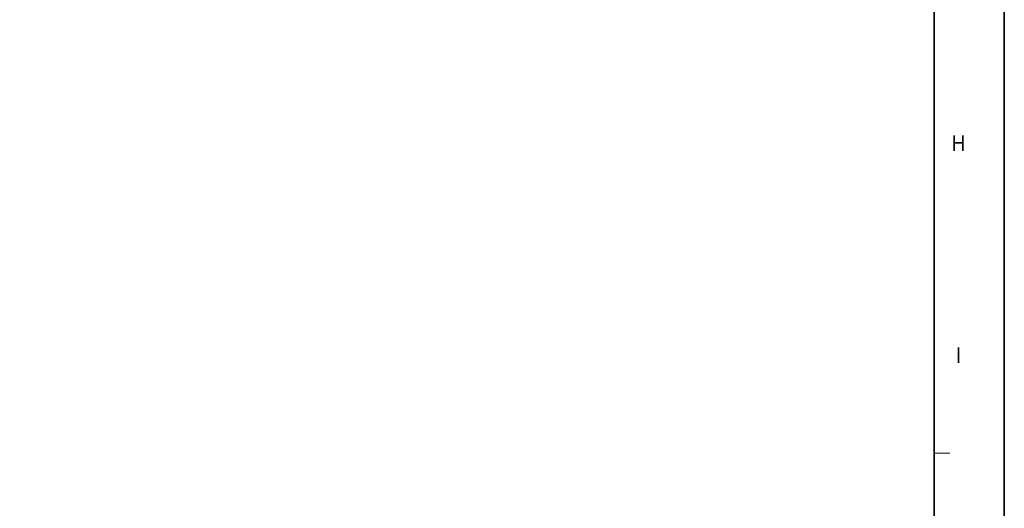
# Model space of a CAD drawing. Header units: millimetres. Extents: x 4497 to 13960, y 12291 to 16372.
# Tile 124 of 217: x 5370 to 5481, y 14639 to 14694. Entities that reach past the tile are written whole.
import ezdxf
from ezdxf.enums import TextEntityAlignment as Align

# ---------------------------------------------------------------- set-up
doc = ezdxf.new("R2010")
doc.units = ezdxf.units.MM
doc.header["$LTSCALE"] = 0.8
doc.layers.get('0').update_dxf_attribs({"linetype": 'CONTINUOUS', "lineweight": 0})
doc.styles.get("Standard").update_dxf_attribs({"font": 'romans.shx', "width": 0.8, "oblique": 5, "bigfont": 'whgtxt.shx'})

msp = doc.modelspace()

# ---------------------------------------------------------------- linework, layer by layer
at = {"color": 7, "linetype": 'Continuous', "lineweight": 35}
msp.add_line((5472.828, 14574.683), (5472.828, 14856.468), dxfattribs=at)
at = {"color": 7, "linetype": 'Continuous'}
msp.add_line((5472.828, 14645.129), (5474.587, 14645.129), dxfattribs=at)
at = {"color": 7, "linetype": 'Continuous', "lineweight": 35}
msp.add_lwpolyline([(5060.724, 14864.075), (5060.724, 14567.075), (5480.724, 14567.075), (5480.724, 14864.075)], close=True, dxfattribs=at)

# ---------------------------------------------------------------- texts
at = {"color": 7, "linetype": 'Continuous', "width": 0.933333}
for s, p in [('H', (5475.556, 14680.102)), ('I', (5475.556, 14656.196))]:
    msp.add_text(s, height=1.759, dxfattribs=at).set_placement(p, align=Align.MIDDLE_CENTER)

doc.saveas('drawing.dxf')
